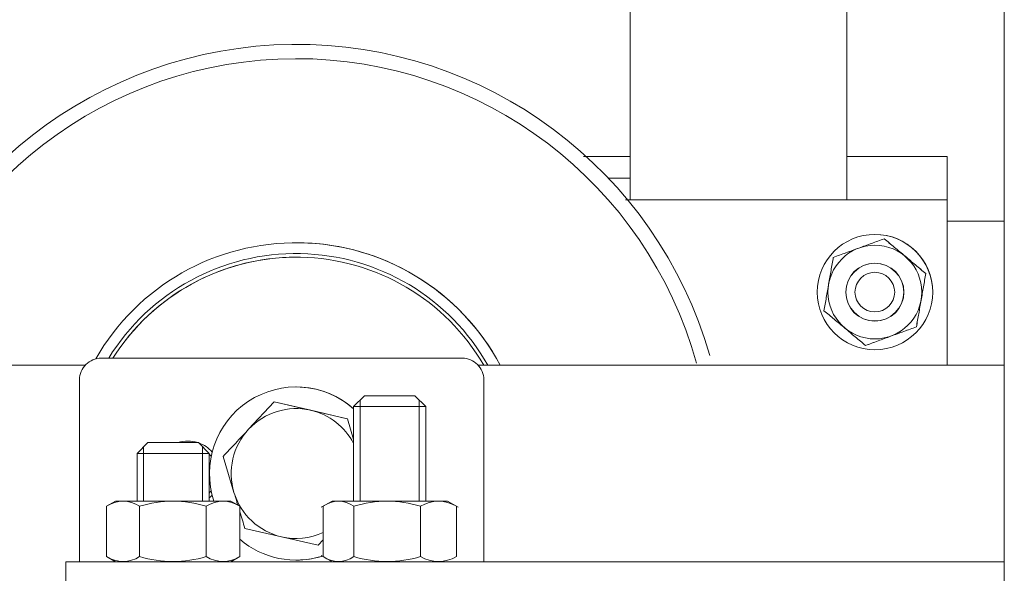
# Model space of a CAD drawing. Header units: millimetres. Extents: x -2674 to -2203, y -551 to -52.
# Tile 24 of 136: x -2395.901 to -2394.537, y -126.407 to -125.64. Entities that reach past the tile are written whole.
import ezdxf
from ezdxf.lldxf.tags import DXFTag

# ---------------------------------------------------------------- set-up
doc = ezdxf.new("R2010")
doc.units = ezdxf.units.MM
doc.layers.add('layer 1', color=7, linetype='Continuous')
tags = doc.linetypes.add('New Line25', pattern=[28.3, 19, -3.1, 3.1, -3.1]).pattern_tags.tags
tags[10:11] = [DXFTag(74, 4), DXFTag(75, 0), DXFTag(340, '0'), DXFTag(46, 1.0), DXFTag(50, 0.0), DXFTag(44, 0.0), DXFTag(45, 0.0)]
tags[8:9] = [DXFTag(74, 4), DXFTag(75, 0), DXFTag(340, '0'), DXFTag(46, 1.0), DXFTag(50, 0.0), DXFTag(44, 0.0), DXFTag(45, 0.0)]
tags[6:7] = [DXFTag(74, 4), DXFTag(75, 0), DXFTag(340, '0'), DXFTag(46, 1.0), DXFTag(50, 0.0), DXFTag(44, 0.0), DXFTag(45, 0.0)]
tags[4:5] = [DXFTag(74, 4), DXFTag(75, 0), DXFTag(340, '0'), DXFTag(46, 1.0), DXFTag(50, 0.0), DXFTag(44, 0.0), DXFTag(45, 0.0)]

msp = doc.modelspace()

# ---------------------------------------------------------------- linework, layer by layer
at = {"layer": 'layer 1', "linetype": 'New Line25', "lineweight": 9}
msp.add_open_spline([(-2398.2846, -129.4437), (-2398.2846, -129.4437), (-2398.2846, -129.4437), (-2398.2846, -129.4437), (-2398.2846, -129.4437), (-2398.2846, -129.4437), (-2394.9167, -121.784), (-2394.9167, -121.784), (-2394.9167, -121.784), (-2394.9167, -121.784), (-2394.9167, -121.784), (-2394.9167, -121.784), (-2394.9167, -121.784), (-2394.9167, -121.784), (-2395.0304, -121.784), (-2395.0304, -121.784), (-2395.0304, -121.784), (-2395.0304, -121.784), (-2395.0304, -121.784), (-2395.0304, -121.784), (-2395.0304, -121.784), (-2395.0304, -121.784), (-2395.7522, -120.719), (-2395.7522, -120.719), (-2395.7522, -120.719), (-2395.7522, -120.719), (-2395.7522, -120.719), (-2395.7522, -120.719)], degree=3, knots=[0, 0, 0, 0, 0.125, 0.125, 0.125, 0.125, 0.25, 0.25, 0.25, 0.25, 0.375, 0.375, 0.375, 0.375, 0.5, 0.5, 0.5, 0.5, 0.625, 0.625, 0.625, 0.625, 0.75, 0.75, 0.75, 0.75, 1, 1, 1, 1], dxfattribs=at)
at = {"layer": 'layer 1', "lineweight": 9}
for points in [[(-2394.5372, -133.719), (-2394.5372, -133.719), (-2394.5372, -121.009), (-2394.5372, -121.009)], [(-2395.0552, -125.8895), (-2395.0552, -125.8895), (-2395.0552, -123.1445), (-2395.0552, -123.1445)], [(-2394.7552, -125.8895), (-2394.7552, -125.8895), (-2394.7552, -123.3045), (-2394.7552, -123.3045)], [(-2395.1201, -125.8295), (-2395.1201, -125.8295), (-2395.0552, -125.8295), (-2395.0552, -125.8295)], [(-2394.7552, -125.8295), (-2394.7552, -125.8295), (-2394.6162, -125.8295), (-2394.6162, -125.8295)], [(-2394.6162, -125.8295), (-2394.6162, -125.8295), (-2394.6161, -125.8295), (-2394.6161, -125.8295)], [(-2394.6161, -125.8295), (-2394.6161, -125.8295), (-2394.6161, -125.8595), (-2394.6161, -125.8595)], [(-2395.0852, -125.8595), (-2395.0852, -125.8595), (-2395.0552, -125.8595), (-2395.0552, -125.8595)], [(-2394.6162, -125.8595), (-2394.6162, -125.8595), (-2394.6161, -125.8595), (-2394.6161, -125.8595)], [(-2394.6164, -125.8895), (-2394.6164, -125.8895), (-2395.0621, -125.8895), (-2395.0621, -125.8895)], [(-2394.6164, -126.119), (-2394.6164, -126.119), (-2394.6164, -125.8895), (-2394.6164, -125.8895)], [(-2394.6164, -125.8895), (-2394.6164, -125.8895), (-2394.6164, -125.8895), (-2394.6164, -125.8895)], [(-2394.6164, -126.119), (-2394.6164, -126.119), (-2394.6164, -125.8895), (-2394.6164, -125.8895)], [(-2394.6162, -126.119), (-2394.6162, -126.119), (-2394.6162, -125.8895), (-2394.6162, -125.8895)], [(-2394.6162, -126.119), (-2394.6162, -126.119), (-2394.6162, -125.8895), (-2394.6162, -125.8895)], [(-2394.6162, -125.919), (-2394.6162, -125.919), (-2394.5372, -125.919), (-2394.5372, -125.919)], [(-2394.7164, -125.9375), (-2394.7164, -125.9375), (-2394.7164, -125.9375), (-2394.7164, -125.9375)], [(-2395.2353, -126.119), (-2395.2909, -126.0144), (-2395.3996, -125.949), (-2395.518, -125.949)], [(-2395.518, -125.949), (-2395.518, -125.949), (-2395.518, -125.949), (-2395.518, -125.949)], [(-2394.7035, -125.9436), (-2394.7035, -125.9436), (-2394.7035, -125.9436), (-2394.7035, -125.9436)], [(-2395.518, -125.969), (-2395.621, -125.969), (-2395.7169, -126.0219), (-2395.7718, -126.109)], [(-2395.518, -125.969), (-2395.518, -125.969), (-2395.518, -125.969), (-2395.518, -125.969)], [(-2394.646, -125.9918), (-2394.646, -125.9918), (-2394.6459, -125.9918), (-2394.6459, -125.9918)], [(-2394.7164, -126.0975), (-2394.6722, -126.0975), (-2394.6364, -126.0617), (-2394.6364, -126.0175)], [(-2394.7165, -126.0575), (-2394.7165, -126.0575), (-2394.7164, -126.0575), (-2394.7164, -126.0575)], [(-2394.6589, -126.0657), (-2394.6589, -126.0657), (-2394.6589, -126.0657), (-2394.6589, -126.0657)], [(-2394.7294, -126.0915), (-2394.7294, -126.0915), (-2394.7294, -126.0915), (-2394.7294, -126.0915)], [(-2394.7164, -126.0975), (-2394.7164, -126.0975), (-2394.7164, -126.0975), (-2394.7164, -126.0975)], [(-2395.7881, -126.109), (-2395.7881, -126.109), (-2395.2881, -126.109), (-2395.2881, -126.109)], [(-2395.2881, -126.109), (-2395.2881, -126.109), (-2395.2881, -126.109), (-2395.2881, -126.109)], [(-2395.9981, -126.119), (-2395.9981, -126.119), (-2395.8104, -126.119), (-2395.8104, -126.119)], [(-2395.2657, -126.119), (-2395.2657, -126.119), (-2394.9704, -126.119), (-2394.9704, -126.119)], [(-2394.9704, -126.119), (-2394.9704, -126.119), (-2394.9611, -126.119), (-2394.9611, -126.119)], [(-2394.9611, -126.119), (-2394.9611, -126.119), (-2394.5372, -126.119), (-2394.5372, -126.119)], [(-2395.8181, -126.3912), (-2395.8181, -126.3912), (-2395.8181, -126.139), (-2395.8181, -126.139)], [(-2395.2581, -126.139), (-2395.2581, -126.139), (-2395.2581, -126.3912), (-2395.2581, -126.3912)], [(-2395.2581, -126.139), (-2395.2581, -126.139), (-2395.2581, -126.3912), (-2395.2581, -126.3912)], [(-2395.4385, -126.1792), (-2395.4604, -126.1598), (-2395.4887, -126.149), (-2395.5181, -126.149)], [(-2395.5181, -126.149), (-2395.5181, -126.149), (-2395.5181, -126.149), (-2395.5181, -126.149)], [(-2395.5484, -126.1696), (-2395.5484, -126.1696), (-2395.5839, -126.2076), (-2395.5839, -126.2076)], [(-2395.4471, -126.1931), (-2395.4471, -126.1931), (-2395.5484, -126.1696), (-2395.5484, -126.1696)], [(-2395.5484, -126.1696), (-2395.5484, -126.1696), (-2395.5484, -126.1696), (-2395.5484, -126.1696)], [(-2395.4978, -126.1813), (-2395.4978, -126.1813), (-2395.5484, -126.1696), (-2395.5484, -126.1696)], [(-2395.4235, -126.1612), (-2395.4235, -126.1612), (-2395.4385, -126.1762), (-2395.4385, -126.1762)], [(-2395.4293, -126.167), (-2395.4293, -126.167), (-2395.4293, -126.3072), (-2395.4293, -126.3072)], [(-2395.3535, -126.1612), (-2395.3535, -126.1612), (-2395.4235, -126.1612), (-2395.4235, -126.1612)], [(-2395.3385, -126.1762), (-2395.3385, -126.1762), (-2395.3535, -126.1612), (-2395.3535, -126.1612)], [(-2395.3477, -126.167), (-2395.3477, -126.167), (-2395.3477, -126.3072), (-2395.3477, -126.3072)], [(-2395.4978, -126.1813), (-2395.5291, -126.1741), (-2395.5619, -126.1841), (-2395.5839, -126.2076)], [(-2395.4385, -126.2272), (-2395.4506, -126.204), (-2395.4723, -126.1873), (-2395.4978, -126.1813)], [(-2395.4472, -126.1931), (-2395.4472, -126.1931), (-2395.4978, -126.1813), (-2395.4978, -126.1813)], [(-2395.4385, -126.1762), (-2395.4385, -126.1762), (-2395.3385, -126.1762), (-2395.3385, -126.1762)], [(-2395.4385, -126.1762), (-2395.4385, -126.1762), (-2395.4385, -126.3072), (-2395.4385, -126.3072)], [(-2395.3385, -126.3072), (-2395.3385, -126.3072), (-2395.3385, -126.1762), (-2395.3385, -126.1762)], [(-2395.4472, -126.1931), (-2395.4472, -126.1931), (-2395.4471, -126.1931), (-2395.4471, -126.1931)], [(-2395.4385, -126.2216), (-2395.4385, -126.2216), (-2395.4471, -126.1931), (-2395.4471, -126.1931)], [(-2395.5839, -126.2076), (-2395.6058, -126.2311), (-2395.6136, -126.2645), (-2395.6042, -126.2953)], [(-2395.6544, -126.2262), (-2395.6633, -126.2233), (-2395.6729, -126.2233), (-2395.6818, -126.2262)], [(-2395.6681, -126.224), (-2395.6727, -126.224), (-2395.6773, -126.2247), (-2395.6818, -126.2262)], [(-2395.6681, -126.224), (-2395.6727, -126.224), (-2395.6773, -126.2247), (-2395.6818, -126.2262)], [(-2395.7235, -126.2262), (-2395.7235, -126.2262), (-2395.7385, -126.2412), (-2395.7385, -126.2412)], [(-2395.7293, -126.232), (-2395.7293, -126.232), (-2395.7293, -126.3072), (-2395.7293, -126.3072)], [(-2395.6535, -126.2262), (-2395.6535, -126.2262), (-2395.7235, -126.2262), (-2395.7235, -126.2262)], [(-2395.6385, -126.2412), (-2395.6385, -126.2412), (-2395.6535, -126.2262), (-2395.6535, -126.2262)], [(-2395.6343, -126.2392), (-2395.6394, -126.2335), (-2395.6458, -126.2292), (-2395.653, -126.2266)], [(-2395.6477, -126.232), (-2395.6477, -126.232), (-2395.6477, -126.3072), (-2395.6477, -126.3072)], [(-2395.7385, -126.2412), (-2395.7385, -126.2412), (-2395.6385, -126.2412), (-2395.6385, -126.2412)], [(-2395.7385, -126.2412), (-2395.7385, -126.2412), (-2395.7385, -126.3072), (-2395.7385, -126.3072)], [(-2395.6385, -126.3072), (-2395.6385, -126.3072), (-2395.6385, -126.2412), (-2395.6385, -126.2412)], [(-2395.6357, -126.2453), (-2395.6366, -126.2441), (-2395.6375, -126.243), (-2395.6385, -126.242)], [(-2395.6194, -126.2455), (-2395.6194, -126.2455), (-2395.6042, -126.2953), (-2395.6042, -126.2953)], [(-2395.7349, -126.3144), (-2395.7487, -126.305), (-2395.7669, -126.305), (-2395.7808, -126.3144)], [(-2395.6425, -126.3144), (-2395.6725, -126.3049), (-2395.7048, -126.3049), (-2395.7349, -126.3144)], [(-2395.5961, -126.3144), (-2395.6101, -126.305), (-2395.6284, -126.305), (-2395.6425, -126.3144)], [(-2395.6385, -126.2961), (-2395.6375, -126.295), (-2395.6366, -126.2939), (-2395.6357, -126.2927)], [(-2395.6385, -126.3029), (-2395.637, -126.3016), (-2395.6356, -126.3003), (-2395.6343, -126.2988)], [(-2395.6042, -126.2953), (-2395.5949, -126.326), (-2395.5698, -126.3494), (-2395.5385, -126.3567)], [(-2395.4382, -126.3144), (-2395.4508, -126.305), (-2395.4681, -126.305), (-2395.4807, -126.3144)], [(-2395.3459, -126.3144), (-2395.3759, -126.3049), (-2395.4081, -126.3049), (-2395.4382, -126.3144)], [(-2395.2962, -126.3144), (-2395.3114, -126.305), (-2395.3307, -126.305), (-2395.3459, -126.3144)], [(-2395.7684, -126.3072), (-2395.7684, -126.3072), (-2395.7808, -126.3144), (-2395.7808, -126.3144)], [(-2395.7808, -126.384), (-2395.7808, -126.384), (-2395.7808, -126.3144), (-2395.7808, -126.3144)], [(-2395.6086, -126.3072), (-2395.6086, -126.3072), (-2395.7684, -126.3072), (-2395.7684, -126.3072)], [(-2395.7349, -126.384), (-2395.7349, -126.384), (-2395.7349, -126.3144), (-2395.7349, -126.3144)], [(-2395.6425, -126.384), (-2395.6425, -126.384), (-2395.6425, -126.3144), (-2395.6425, -126.3144)], [(-2395.5961, -126.3144), (-2395.5961, -126.3144), (-2395.6086, -126.3072), (-2395.6086, -126.3072)], [(-2395.5961, -126.384), (-2395.5961, -126.384), (-2395.5961, -126.3144), (-2395.5961, -126.3144)], [(-2395.4684, -126.3072), (-2395.4684, -126.3072), (-2395.4834, -126.3158), (-2395.4834, -126.3158)], [(-2395.4807, -126.3144), (-2395.4807, -126.3144), (-2395.4807, -126.384), (-2395.4807, -126.384)], [(-2395.4684, -126.3072), (-2395.4684, -126.3072), (-2395.3086, -126.3072), (-2395.3086, -126.3072)], [(-2395.4382, -126.3144), (-2395.4382, -126.3144), (-2395.4382, -126.384), (-2395.4382, -126.384)], [(-2395.3459, -126.3144), (-2395.3459, -126.3144), (-2395.3459, -126.384), (-2395.3459, -126.384)], [(-2395.2935, -126.3158), (-2395.2935, -126.3158), (-2395.3086, -126.3072), (-2395.3086, -126.3072)], [(-2395.2962, -126.3144), (-2395.2962, -126.3144), (-2395.2962, -126.384), (-2395.2962, -126.384)], [(-2395.596, -126.3222), (-2395.5937, -126.3299), (-2395.5914, -126.3374), (-2395.5891, -126.345)], [(-2395.5891, -126.345), (-2395.5891, -126.345), (-2395.5385, -126.3567), (-2395.5385, -126.3567)], [(-2395.5961, -126.3602), (-2395.5646, -126.3872), (-2395.5213, -126.3959), (-2395.4818, -126.3834)], [(-2395.5385, -126.3567), (-2395.5191, -126.3612), (-2395.4988, -126.3591), (-2395.4807, -126.3509)], [(-2395.5385, -126.3567), (-2395.5385, -126.3567), (-2395.4878, -126.3684), (-2395.4878, -126.3684)], [(-2395.4878, -126.3684), (-2395.4878, -126.3684), (-2395.4807, -126.3608), (-2395.4807, -126.3608)], [(-2395.4878, -126.3684), (-2395.4878, -126.3684), (-2395.4807, -126.3609), (-2395.4807, -126.3609)], [(-2395.4878, -126.3684), (-2395.4878, -126.3684), (-2395.4878, -126.3684), (-2395.4878, -126.3684)], [(-2395.7808, -126.384), (-2395.7669, -126.3934), (-2395.7487, -126.3934), (-2395.7349, -126.384)], [(-2395.7808, -126.384), (-2395.7808, -126.384), (-2395.7684, -126.3912), (-2395.7684, -126.3912)], [(-2395.7349, -126.384), (-2395.7048, -126.3934), (-2395.6725, -126.3934), (-2395.6425, -126.384)], [(-2395.6425, -126.384), (-2395.6284, -126.3934), (-2395.6101, -126.3934), (-2395.5961, -126.384)], [(-2395.6086, -126.3912), (-2395.6086, -126.3912), (-2395.5961, -126.384), (-2395.5961, -126.384)], [(-2395.5181, -126.389), (-2395.5058, -126.389), (-2395.4935, -126.3871), (-2395.4818, -126.3834)], [(-2395.4834, -126.3825), (-2395.4834, -126.3825), (-2395.4684, -126.3912), (-2395.4684, -126.3912)], [(-2395.4807, -126.384), (-2395.4681, -126.3934), (-2395.4508, -126.3934), (-2395.4382, -126.384)], [(-2395.4382, -126.384), (-2395.4081, -126.3934), (-2395.3759, -126.3934), (-2395.3459, -126.384)], [(-2395.3459, -126.384), (-2395.3307, -126.3933), (-2395.3114, -126.3933), (-2395.2962, -126.384)], [(-2395.837, -126.3912), (-2395.837, -126.3912), (-2395.7153, -126.3912), (-2395.7153, -126.3912)], [(-2395.837, -126.3912), (-2395.837, -126.3912), (-2395.837, -126.4212), (-2395.837, -126.4212)], [(-2394.5372, -126.3912), (-2394.5372, -126.3912), (-2395.7153, -126.3912), (-2395.7153, -126.3912)], [(-2395.5181, -126.389), (-2395.5181, -126.389), (-2395.5181, -126.389), (-2395.5181, -126.389)]]:
    msp.add_open_spline(points, degree=3, dxfattribs=at)
for points, knots in [([(-2395.1978, -122.0137), (-2395.2044, -122.0287), (-2395.2112, -122.0443), (-2395.2183, -122.0604), (-2395.2183, -122.0604), (-2395.2478, -122.1272), (-2395.2813, -122.2033), (-2395.318, -122.2867), (-2395.318, -122.2867), (-2395.3677, -122.3998), (-2395.4235, -122.5265), (-2395.4834, -122.6628), (-2395.4834, -122.6628), (-2395.5448, -122.8026), (-2395.6107, -122.9525), (-2395.6795, -123.1089), (-2395.6795, -123.1089), (-2395.7501, -123.2695), (-2395.8238, -123.437), (-2395.8995, -123.6091), (-2395.8995, -123.6091), (-2395.9768, -123.7851), (-2396.0563, -123.9659), (-2396.1371, -124.1497), (-2396.1371, -124.1497), (-2396.2192, -124.3363), (-2396.3026, -124.526), (-2396.3868, -124.7174), (-2396.3868, -124.7174), (-2396.4715, -124.9102), (-2396.557, -125.1047), (-2396.6428, -125.2997), (-2396.6428, -125.2997), (-2396.7284, -125.4944), (-2396.8143, -125.6897), (-2396.8998, -125.8843), (-2396.8998, -125.8843), (-2396.9271, -125.9463), (-2396.9543, -126.0081), (-2396.9814, -126.0699)], [0, 0, 0, 0, 0.090909, 0.090909, 0.090909, 0.090909, 0.181818, 0.181818, 0.181818, 0.181818, 0.272727, 0.272727, 0.272727, 0.272727, 0.363636, 0.363636, 0.363636, 0.363636, 0.454545, 0.454545, 0.454545, 0.454545, 0.545455, 0.545455, 0.545455, 0.545455, 0.636364, 0.636364, 0.636364, 0.636364, 0.727273, 0.727273, 0.727273, 0.727273, 0.818182, 0.818182, 0.818182, 0.818182, 1, 1, 1, 1]), ([(-2396.623, -126.0701), (-2396.5789, -125.9707), (-2396.5347, -125.8708), (-2396.4905, -125.7709), (-2396.4905, -125.7709), (-2396.4049, -125.5771), (-2396.3192, -125.3829), (-2396.2339, -125.1892), (-2396.2339, -125.1892), (-2396.1537, -125.0071), (-2396.0737, -124.8253), (-2395.9944, -124.6449), (-2395.9944, -124.6449), (-2395.9199, -124.4756), (-2395.846, -124.3074), (-2395.7733, -124.1421), (-2395.7733, -124.1421), (-2395.6995, -123.9741), (-2395.6269, -123.809), (-2395.5562, -123.6484), (-2395.5562, -123.6484), (-2395.4834, -123.4827), (-2395.4126, -123.3218), (-2395.345, -123.1679), (-2395.345, -123.1679), (-2395.2932, -123.05), (-2395.2432, -122.9363), (-2395.1956, -122.8282), (-2395.1956, -122.8282), (-2395.1473, -122.7184), (-2395.1016, -122.6143), (-2395.0591, -122.5177), (-2395.0591, -122.5177), (-2395.0577, -122.5144), (-2395.0563, -122.5112), (-2395.0549, -122.508)], [0, 0, 0, 0, 0.1, 0.1, 0.1, 0.1, 0.2, 0.2, 0.2, 0.2, 0.3, 0.3, 0.3, 0.3, 0.4, 0.4, 0.4, 0.4, 0.5, 0.5, 0.5, 0.5, 0.6, 0.6, 0.6, 0.6, 0.7, 0.7, 0.7, 0.7, 0.8, 0.8, 0.8, 0.8, 1, 1, 1, 1]), ([(-2394.9451, -126.1056), (-2395.0188, -125.8478), (-2395.2558, -125.671), (-2395.5239, -125.6741), (-2395.5239, -125.6741), (-2395.7921, -125.6771), (-2396.025, -125.8591), (-2396.0929, -126.1185)], [0, 0, 0, 0, 0.333333, 0.333333, 0.333333, 0.333333, 1, 1, 1, 1]), ([(-2394.9636, -126.1159), (-2395.0326, -125.8662), (-2395.2601, -125.6934), (-2395.5191, -125.6939), (-2395.5191, -125.6939), (-2395.7782, -125.6945), (-2396.0049, -125.8681), (-2396.0729, -126.1181)], [0, 0, 0, 0, 0.333333, 0.333333, 0.333333, 0.333333, 1, 1, 1, 1]), ([(-2394.6162, -125.8295), (-2394.6162, -125.8295), (-2394.6162, -125.8358), (-2394.6162, -125.8471), (-2394.6162, -125.8471), (-2394.6162, -125.8583), (-2394.6162, -125.8736), (-2394.6162, -125.8895)], [0, 0, 0, 0, 0.333333, 0.333333, 0.333333, 0.333333, 1, 1, 1, 1]), ([(-2394.6162, -125.8595), (-2394.6162, -125.8595), (-2394.6162, -125.8627), (-2394.6162, -125.8683), (-2394.6162, -125.8683), (-2394.6162, -125.8739), (-2394.6162, -125.8816), (-2394.6162, -125.8895)], [0, 0, 0, 0, 0.333333, 0.333333, 0.333333, 0.333333, 1, 1, 1, 1]), ([(-2394.6364, -126.0175), (-2394.6364, -125.9733), (-2394.6722, -125.9375), (-2394.7164, -125.9375), (-2394.7164, -125.9375), (-2394.7606, -125.9375), (-2394.7964, -125.9733), (-2394.7964, -126.0175), (-2394.7964, -126.0175), (-2394.7964, -126.0617), (-2394.7606, -126.0975), (-2394.7164, -126.0975), (-2394.7164, -126.0975), (-2394.6722, -126.0975), (-2394.6364, -126.0617), (-2394.6364, -126.0175)], [0, 0, 0, 0, 0.2, 0.2, 0.2, 0.2, 0.4, 0.4, 0.4, 0.4, 0.6, 0.6, 0.6, 0.6, 1, 1, 1, 1]), ([(-2394.6364, -126.0175), (-2394.6364, -125.9963), (-2394.6448, -125.976), (-2394.6598, -125.961), (-2394.6598, -125.961), (-2394.6748, -125.946), (-2394.6952, -125.9375), (-2394.7164, -125.9375)], [0, 0, 0, 0, 0.333333, 0.333333, 0.333333, 0.333333, 1, 1, 1, 1]), ([(-2395.2354, -126.119), (-2395.29, -126.016), (-2395.3963, -125.9509), (-2395.5129, -125.9491), (-2395.5129, -125.9491), (-2395.6295, -125.9472), (-2395.7378, -126.0089), (-2395.7957, -126.11)], [0, 0, 0, 0, 0.333333, 0.333333, 0.333333, 0.333333, 1, 1, 1, 1]), ([(-2394.7035, -125.9436), (-2394.7093, -125.9457), (-2394.7151, -125.9478), (-2394.7209, -125.95), (-2394.7209, -125.95), (-2394.7268, -125.9521), (-2394.7327, -125.9543), (-2394.7387, -125.9564), (-2394.7387, -125.9564), (-2394.7417, -125.9575), (-2394.7447, -125.9586), (-2394.7477, -125.9597), (-2394.7477, -125.9597), (-2394.7506, -125.9608), (-2394.7536, -125.9619), (-2394.7565, -125.963), (-2394.7565, -125.963), (-2394.7624, -125.9651), (-2394.7682, -125.9672), (-2394.774, -125.9693)], [0, 0, 0, 0, 0.166667, 0.166667, 0.166667, 0.166667, 0.333333, 0.333333, 0.333333, 0.333333, 0.5, 0.5, 0.5, 0.5, 0.666667, 0.666667, 0.666667, 0.666667, 1, 1, 1, 1]), ([(-2394.646, -125.9918), (-2394.6507, -125.9879), (-2394.6554, -125.9839), (-2394.6602, -125.9799), (-2394.6602, -125.9799), (-2394.6649, -125.9759), (-2394.6698, -125.9718), (-2394.6747, -125.9677), (-2394.6747, -125.9677), (-2394.6771, -125.9657), (-2394.6796, -125.9636), (-2394.682, -125.9616), (-2394.682, -125.9616), (-2394.6844, -125.9596), (-2394.6869, -125.9575), (-2394.6893, -125.9555), (-2394.6893, -125.9555), (-2394.6941, -125.9515), (-2394.6988, -125.9475), (-2394.7035, -125.9436)], [0, 0, 0, 0, 0.166667, 0.166667, 0.166667, 0.166667, 0.333333, 0.333333, 0.333333, 0.333333, 0.5, 0.5, 0.5, 0.5, 0.666667, 0.666667, 0.666667, 0.666667, 1, 1, 1, 1]), ([(-2394.6459, -125.9918), (-2394.6506, -125.9879), (-2394.6553, -125.9839), (-2394.6601, -125.9799), (-2394.6601, -125.9799), (-2394.6649, -125.9759), (-2394.6697, -125.9718), (-2394.6746, -125.9677), (-2394.6746, -125.9677), (-2394.6771, -125.9657), (-2394.6795, -125.9636), (-2394.682, -125.9616), (-2394.682, -125.9616), (-2394.6844, -125.9596), (-2394.6868, -125.9575), (-2394.6892, -125.9555), (-2394.6892, -125.9555), (-2394.694, -125.9515), (-2394.6988, -125.9475), (-2394.7035, -125.9436)], [0, 0, 0, 0, 0.166667, 0.166667, 0.166667, 0.166667, 0.333333, 0.333333, 0.333333, 0.333333, 0.5, 0.5, 0.5, 0.5, 0.666667, 0.666667, 0.666667, 0.666667, 1, 1, 1, 1]), ([(-2395.2525, -126.119), (-2395.3055, -126.0251), (-2395.4043, -125.9661), (-2395.5122, -125.9641), (-2395.5122, -125.9641), (-2395.6201, -125.962), (-2395.7211, -126.0171), (-2395.7777, -126.109)], [0, 0, 0, 0, 0.333333, 0.333333, 0.333333, 0.333333, 1, 1, 1, 1]), ([(-2394.6516, -126.0175), (-2394.6516, -125.9817), (-2394.6806, -125.9526), (-2394.7165, -125.9526), (-2394.7165, -125.9526), (-2394.7523, -125.9526), (-2394.7814, -125.9817), (-2394.7814, -126.0175), (-2394.7814, -126.0175), (-2394.7814, -126.0534), (-2394.7523, -126.0824), (-2394.7165, -126.0824), (-2394.7165, -126.0824), (-2394.6806, -126.0824), (-2394.6516, -126.0534), (-2394.6516, -126.0175)], [0, 0, 0, 0, 0.2, 0.2, 0.2, 0.2, 0.4, 0.4, 0.4, 0.4, 0.6, 0.6, 0.6, 0.6, 1, 1, 1, 1]), ([(-2395.2582, -126.119), (-2395.3108, -126.028), (-2395.4071, -125.9711), (-2395.5122, -125.9691), (-2395.5122, -125.9691), (-2395.6173, -125.967), (-2395.7158, -126.0201), (-2395.7718, -126.109)], [0, 0, 0, 0, 0.333333, 0.333333, 0.333333, 0.333333, 1, 1, 1, 1]), ([(-2394.774, -125.9693), (-2394.775, -125.9753), (-2394.7761, -125.9814), (-2394.7772, -125.9875), (-2394.7772, -125.9875), (-2394.7783, -125.9937), (-2394.7794, -126.0001), (-2394.7805, -126.0063), (-2394.7805, -126.0063), (-2394.7816, -126.0125), (-2394.7827, -126.0188), (-2394.7837, -126.0249), (-2394.7837, -126.0249), (-2394.7848, -126.0311), (-2394.7859, -126.0373), (-2394.787, -126.0433)], [0, 0, 0, 0, 0.2, 0.2, 0.2, 0.2, 0.4, 0.4, 0.4, 0.4, 0.6, 0.6, 0.6, 0.6, 1, 1, 1, 1]), ([(-2394.6762, -126.0175), (-2394.6762, -125.9953), (-2394.6942, -125.9773), (-2394.7165, -125.9773), (-2394.7165, -125.9773), (-2394.7387, -125.9773), (-2394.7567, -125.9953), (-2394.7567, -126.0175), (-2394.7567, -126.0175), (-2394.7567, -126.0398), (-2394.7387, -126.0578), (-2394.7165, -126.0578), (-2394.7165, -126.0578), (-2394.6942, -126.0578), (-2394.6762, -126.0398), (-2394.6762, -126.0175)], [0, 0, 0, 0, 0.2, 0.2, 0.2, 0.2, 0.4, 0.4, 0.4, 0.4, 0.6, 0.6, 0.6, 0.6, 1, 1, 1, 1]), ([(-2394.6765, -126.0175), (-2394.6765, -125.9954), (-2394.6944, -125.9775), (-2394.7165, -125.9775), (-2394.7165, -125.9775), (-2394.7386, -125.9775), (-2394.7565, -125.9954), (-2394.7565, -126.0175), (-2394.7565, -126.0175), (-2394.7565, -126.0396), (-2394.7386, -126.0575), (-2394.7165, -126.0575), (-2394.7165, -126.0575), (-2394.6944, -126.0575), (-2394.6765, -126.0396), (-2394.6765, -126.0175)], [0, 0, 0, 0, 0.2, 0.2, 0.2, 0.2, 0.4, 0.4, 0.4, 0.4, 0.6, 0.6, 0.6, 0.6, 1, 1, 1, 1]), ([(-2394.689, -126.0175), (-2394.689, -126.0023), (-2394.7013, -125.99), (-2394.7165, -125.99), (-2394.7165, -125.99), (-2394.7317, -125.99), (-2394.744, -126.0023), (-2394.744, -126.0175), (-2394.744, -126.0175), (-2394.744, -126.0327), (-2394.7317, -126.045), (-2394.7165, -126.045), (-2394.7165, -126.045), (-2394.7013, -126.045), (-2394.689, -126.0327), (-2394.689, -126.0175)], [0, 0, 0, 0, 0.2, 0.2, 0.2, 0.2, 0.4, 0.4, 0.4, 0.4, 0.6, 0.6, 0.6, 0.6, 1, 1, 1, 1]), ([(-2394.6589, -126.0657), (-2394.6579, -126.0597), (-2394.6568, -126.0535), (-2394.6557, -126.0474), (-2394.6557, -126.0474), (-2394.6546, -126.0412), (-2394.6535, -126.035), (-2394.6524, -126.0287), (-2394.6524, -126.0287), (-2394.6513, -126.0225), (-2394.6502, -126.0162), (-2394.6491, -126.01), (-2394.6491, -126.01), (-2394.6481, -126.0038), (-2394.647, -125.9978), (-2394.646, -125.9918)], [0, 0, 0, 0, 0.2, 0.2, 0.2, 0.2, 0.4, 0.4, 0.4, 0.4, 0.6, 0.6, 0.6, 0.6, 1, 1, 1, 1]), ([(-2394.6589, -126.0657), (-2394.6578, -126.0597), (-2394.6567, -126.0535), (-2394.6557, -126.0474), (-2394.6557, -126.0474), (-2394.6546, -126.0412), (-2394.6535, -126.035), (-2394.6524, -126.0287), (-2394.6524, -126.0287), (-2394.6513, -126.0225), (-2394.6502, -126.0162), (-2394.6491, -126.01), (-2394.6491, -126.01), (-2394.648, -126.0038), (-2394.647, -125.9978), (-2394.6459, -125.9918)], [0, 0, 0, 0, 0.2, 0.2, 0.2, 0.2, 0.4, 0.4, 0.4, 0.4, 0.6, 0.6, 0.6, 0.6, 1, 1, 1, 1]), ([(-2394.787, -126.0433), (-2394.7823, -126.0472), (-2394.7775, -126.0512), (-2394.7727, -126.0552), (-2394.7727, -126.0552), (-2394.768, -126.0592), (-2394.7631, -126.0632), (-2394.7582, -126.0673), (-2394.7582, -126.0673), (-2394.7558, -126.0694), (-2394.7533, -126.0714), (-2394.7509, -126.0735), (-2394.7509, -126.0735), (-2394.7485, -126.0755), (-2394.7461, -126.0775), (-2394.7437, -126.0795), (-2394.7437, -126.0795), (-2394.7389, -126.0835), (-2394.7341, -126.0875), (-2394.7294, -126.0915)], [0, 0, 0, 0, 0.166667, 0.166667, 0.166667, 0.166667, 0.333333, 0.333333, 0.333333, 0.333333, 0.5, 0.5, 0.5, 0.5, 0.666667, 0.666667, 0.666667, 0.666667, 1, 1, 1, 1]), ([(-2394.7294, -126.0915), (-2394.7237, -126.0894), (-2394.7179, -126.0872), (-2394.712, -126.0851), (-2394.712, -126.0851), (-2394.7061, -126.083), (-2394.7002, -126.0808), (-2394.6942, -126.0786), (-2394.6942, -126.0786), (-2394.6912, -126.0775), (-2394.6882, -126.0764), (-2394.6852, -126.0753), (-2394.6852, -126.0753), (-2394.6823, -126.0742), (-2394.6793, -126.0732), (-2394.6764, -126.0721), (-2394.6764, -126.0721), (-2394.6705, -126.0699), (-2394.6647, -126.0678), (-2394.6589, -126.0657)], [0, 0, 0, 0, 0.166667, 0.166667, 0.166667, 0.166667, 0.333333, 0.333333, 0.333333, 0.333333, 0.5, 0.5, 0.5, 0.5, 0.666667, 0.666667, 0.666667, 0.666667, 1, 1, 1, 1]), ([(-2394.7294, -126.0915), (-2394.7236, -126.0894), (-2394.7178, -126.0872), (-2394.712, -126.0851), (-2394.712, -126.0851), (-2394.7061, -126.083), (-2394.7002, -126.0808), (-2394.6942, -126.0786), (-2394.6942, -126.0786), (-2394.6912, -126.0775), (-2394.6882, -126.0764), (-2394.6852, -126.0753), (-2394.6852, -126.0753), (-2394.6822, -126.0742), (-2394.6793, -126.0732), (-2394.6763, -126.0721), (-2394.6763, -126.0721), (-2394.6704, -126.0699), (-2394.6646, -126.0678), (-2394.6589, -126.0657)], [0, 0, 0, 0, 0.166667, 0.166667, 0.166667, 0.166667, 0.333333, 0.333333, 0.333333, 0.333333, 0.5, 0.5, 0.5, 0.5, 0.666667, 0.666667, 0.666667, 0.666667, 1, 1, 1, 1]), ([(-2395.7881, -126.109), (-2395.796, -126.109), (-2395.8037, -126.1122), (-2395.8093, -126.1178), (-2395.8093, -126.1178), (-2395.8149, -126.1234), (-2395.8181, -126.1311), (-2395.8181, -126.139)], [0, 0, 0, 0, 0.333333, 0.333333, 0.333333, 0.333333, 1, 1, 1, 1]), ([(-2395.2581, -126.139), (-2395.2581, -126.1311), (-2395.2612, -126.1234), (-2395.2669, -126.1178), (-2395.2669, -126.1178), (-2395.2725, -126.1122), (-2395.2801, -126.109), (-2395.2881, -126.109)], [0, 0, 0, 0, 0.333333, 0.333333, 0.333333, 0.333333, 1, 1, 1, 1]), ([(-2395.2581, -126.139), (-2395.2581, -126.1311), (-2395.2612, -126.1234), (-2395.2668, -126.1178), (-2395.2668, -126.1178), (-2395.2725, -126.1122), (-2395.2801, -126.109), (-2395.2881, -126.109)], [0, 0, 0, 0, 0.333333, 0.333333, 0.333333, 0.333333, 1, 1, 1, 1]), ([(-2395.4385, -126.1793), (-2395.4791, -126.1432), (-2395.5389, -126.1389), (-2395.5843, -126.1689), (-2395.5843, -126.1689), (-2395.6296, -126.1989), (-2395.6491, -126.2556), (-2395.6319, -126.3072)], [0, 0, 0, 0, 0.333333, 0.333333, 0.333333, 0.333333, 1, 1, 1, 1]), ([(-2395.5839, -126.2076), (-2395.5869, -126.2108), (-2395.5899, -126.214), (-2395.5929, -126.2172), (-2395.5929, -126.2172), (-2395.5959, -126.2204), (-2395.5989, -126.2236), (-2395.6018, -126.2268), (-2395.6018, -126.2268), (-2395.6077, -126.2331), (-2395.6136, -126.2394), (-2395.6194, -126.2455)], [0, 0, 0, 0, 0.25, 0.25, 0.25, 0.25, 0.5, 0.5, 0.5, 0.5, 1, 1, 1, 1]), ([(-2395.6042, -126.2953), (-2395.6029, -126.2995), (-2395.6016, -126.3037), (-2395.6004, -126.3079), (-2395.6004, -126.3079), (-2395.5999, -126.3096), (-2395.5994, -126.3112), (-2395.5988, -126.3129)], [0, 0, 0, 0, 0.333333, 0.333333, 0.333333, 0.333333, 1, 1, 1, 1])]:
    msp.add_open_spline(points, degree=3, knots=knots, dxfattribs=at)

doc.saveas('drawing.dxf')
